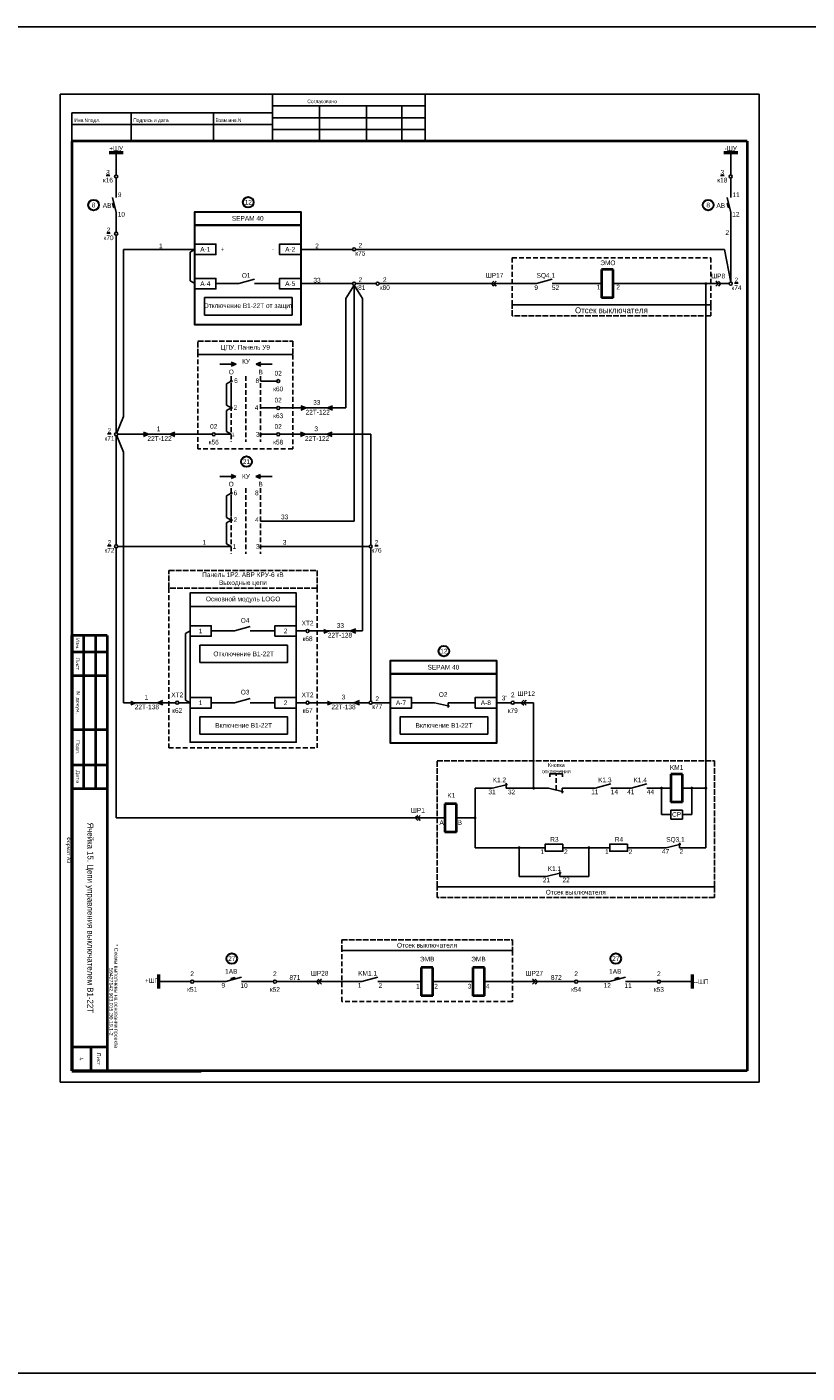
# Model space of a CAD drawing. Header units: millimetres. Extents: x 7700 to 12777, y -2533 to 2568.
# Tile 40 of 74: x 9127 to 9458, y 529 to 1101. Entities that reach past the tile are written whole.
import ezdxf
from ezdxf.enums import TextEntityAlignment as Align

# ---------------------------------------------------------------- set-up
doc = ezdxf.new("R2010")
doc.units = ezdxf.units.MM
doc.linetypes.add('ACAD_ISO02W100', pattern=[15, 12, -3])
doc.linetypes.add('JIS_02_2.0', pattern=[3, 2, -1])
doc.layers.add('основная 0.5', color=7, linetype='Continuous', lineweight=50)
doc.styles.add('SIMPLEX', font='txt', dxfattribs={"height": 5})

msp = doc.modelspace()

# ---------------------------------------------------------------- hatches: boundary and pattern name
h = msp.add_hatch(color=256)
h.dxf.hatch_style = 1
h.paths.add_polyline_path([(9213.47, 956.8), (9215.48, 957.66), (9213.47, 958.51)])
h = msp.add_hatch(color=256)
h.dxf.hatch_style = 1
h.paths.add_polyline_path([(9225.97, 956.8), (9223.97, 957.66), (9225.97, 958.51)])
h = msp.add_hatch(color=256)
h.dxf.hatch_style = 1
h.paths.add_polyline_path([(9243.08, 938.13), (9245.3, 939.07), (9243.08, 940.02)])
h = msp.add_hatch(color=256)
h.dxf.hatch_style = 1
h.paths.add_polyline_path([(9256.51, 940.02), (9254.29, 939.07), (9256.51, 938.13)])
h = msp.add_hatch(color=256)
h.dxf.hatch_style = 1
h.paths.add_polyline_path([(9176.09, 926.93), (9178.31, 927.87), (9176.09, 928.82)])
h = msp.add_hatch(color=256)
h.dxf.hatch_style = 1
h.paths.add_polyline_path([(9189.52, 928.82), (9187.3, 927.87), (9189.52, 926.93)])
h = msp.add_hatch(color=256)
h.dxf.hatch_style = 1
h.paths.add_polyline_path([(9242.84, 926.93), (9245.06, 927.87), (9242.84, 928.82)])
h = msp.add_hatch(color=256)
h.dxf.hatch_style = 1
h.paths.add_polyline_path([(9256.27, 928.82), (9254.05, 927.87), (9256.27, 926.93)])
h = msp.add_hatch(color=256)
h.dxf.hatch_style = 1
h.paths.add_polyline_path([(9213.45, 909.15), (9215.45, 910), (9213.45, 910.86)])
h = msp.add_hatch(color=256)
h.dxf.hatch_style = 1
h.paths.add_polyline_path([(9225.94, 909.15), (9223.94, 910), (9225.94, 910.86)])
h = msp.add_hatch(color=256)
h.dxf.hatch_style = 1
h.paths.add_polyline_path([(9252.77, 843.33), (9254.99, 844.28), (9252.77, 845.23)])
h = msp.add_hatch(color=256)
h.dxf.hatch_style = 1
h.paths.add_polyline_path([(9266.38, 845.23), (9264.16, 844.28), (9266.38, 843.33)])
h = msp.add_hatch(color=256)
h.dxf.hatch_style = 1
h.paths.add_polyline_path([(9170.72, 812.84), (9172.94, 813.78), (9170.72, 814.73)])
h = msp.add_hatch(color=256)
h.dxf.hatch_style = 1
h.paths.add_polyline_path([(9184.33, 814.73), (9182.11, 813.78), (9184.33, 812.84)])
h = msp.add_hatch(color=256)
h.dxf.hatch_style = 1
h.paths.add_polyline_path([(9254.29, 812.84), (9256.51, 813.78), (9254.29, 814.73)])
h = msp.add_hatch(color=256)
h.dxf.hatch_style = 1
h.paths.add_polyline_path([(9267.91, 814.73), (9265.69, 813.78), (9267.91, 812.84)])

# ---------------------------------------------------------------- linework, layer by layer
for p, q in [((9140.68, 1072.46), (9437.73, 1072.46)), ((9140.68, 1072.46), (9437.73, 1072.46)), ((9140.68, 1072.46), (9140.68, 652.45)), ((9230.91, 1072.46), (9230.91, 1052.46)), ((9295.91, 1052.46), (9295.91, 1072.46)), ((9437.73, 1072.46), (9437.73, 652.45)), ((9145.73, 1064.46), (9145.73, 1052.46)), ((9145.73, 1064.46), (9230.91, 1064.46)), ((9170.91, 1064.46), (9170.91, 1052.46)), ((9205.91, 1064.46), (9205.91, 1052.46)), ((9230.91, 1067.46), (9295.91, 1067.46)), ((9250.91, 1067.46), (9250.91, 1052.46)), ((9270.91, 1067.46), (9270.91, 1052.46)), ((9285.91, 1067.46), (9285.91, 1052.46)), ((9145.73, 1059.59), (9230.91, 1059.59)), ((9230.91, 1062.46), (9295.91, 1062.46)), ((9230.91, 1057.46), (9295.91, 1057.46)), ((9162.96, 1026.01), (9163.58, 1026.17)), ((9163.38, 1024.31), (9163.98, 1024.47)), ((9424.11, 1026.01), (9424.73, 1026.17)), ((9424.53, 1024.31), (9425.14, 1024.47)), ((9164.54, 1022.14), (9164.54, 1013.82)), ((9425.69, 1022.14), (9425.69, 992.58)), ((9164.53, 928.54), (9164.54, 1012.5)), ((9197.92, 1006.5), (9167.63, 1006.5)), ((9167.63, 935.45), (9167.63, 1006.5)), ((9197.92, 1006.5), (9195.95, 1005.36)), ((9195.95, 993.06), (9195.95, 1005.36)), ((9243, 1006.5), (9265.02, 1006.5)), ((9266.27, 1006.5), (9423.07, 1006.5)), ((9425.69, 992.58), (9423.07, 1006.5)), ((9197.92, 991.91), (9195.95, 993.06)), ((9216.66, 991.91), (9206.92, 991.91)), ((9223.32, 993.77), (9216.66, 991.91)), ((9234, 991.91), (9223.32, 991.91)), ((9265.02, 991.91), (9243, 991.91)), ((9265.65, 991.28), (9262.12, 985.61)), ((9265.65, 991.28), (9265.65, 891.01)), ((9265.65, 991.28), (9269.18, 985.61)), ((9266.27, 991.91), (9275.02, 991.91)), ((9276.28, 991.91), (9324.01, 991.91)), ((9324.01, 991.91), (9343.09, 991.91)), ((9349.76, 993.77), (9343.09, 991.91)), ((9349.76, 991.91), (9370.72, 991.91)), ((9375.72, 991.91), (9421.45, 991.91)), ((9415.07, 752.17), (9415.07, 991.91)), ((9421.45, 991.91), (9425.03, 991.91)), ((9262.12, 985.61), (9262.12, 939.07)), ((9269.18, 985.61), (9269.18, 844.28)), ((9215.48, 957.66), (9208.56, 957.66)), ((9213.47, 958.51), (9215.48, 957.66)), ((9215.48, 957.66), (9213.47, 956.8)), ((9225.97, 958.51), (9223.97, 957.66)), ((9223.97, 957.66), (9225.97, 956.8)), ((9223.97, 957.66), (9230.89, 957.66)), ((9213.44, 950.48), (9211.47, 949.34)), ((9232.77, 950.49), (9225.94, 950.49)), ((9211.47, 940.22), (9211.47, 949.34)), ((9213.44, 939.07), (9211.47, 940.22)), ((9213.44, 939.07), (9211.47, 937.93)), ((9225.94, 939.07), (9232.77, 939.07)), ((9234.02, 939.07), (9239.56, 939.07)), ((9234.02, 939.07), (9262.12, 939.07)), ((9243.08, 940.02), (9245.3, 939.07)), ((9245.3, 939.07), (9243.08, 938.13)), ((9254.29, 939.07), (9256.51, 940.02)), ((9256.51, 938.13), (9254.29, 939.07)), ((9164.8, 928.48), (9167.63, 935.45)), ((9211.49, 929.01), (9211.47, 937.93)), ((9164.52, 880.88), (9164.53, 927.21)), ((9164.8, 927.25), (9167.63, 920.28)), ((9200.48, 927.87), (9165.2, 927.87)), ((9176.09, 928.82), (9178.31, 927.87)), ((9178.31, 927.87), (9176.09, 926.93)), ((9205.37, 927.87), (9185.89, 927.87)), ((9187.3, 927.87), (9189.52, 928.82)), ((9189.52, 926.93), (9187.3, 927.87)), ((9213.46, 927.87), (9206.62, 927.87)), ((9213.46, 927.87), (9211.49, 929.01)), ((9225.94, 927.87), (9232.77, 927.87)), ((9234.02, 927.87), (9239.56, 927.87)), ((9234.02, 927.87), (9272.71, 927.87)), ((9242.84, 928.82), (9245.06, 927.87)), ((9245.06, 927.87), (9242.84, 926.93)), ((9254.05, 927.87), (9256.27, 928.82)), ((9256.27, 926.93), (9254.05, 927.87)), ((9272.71, 880.85), (9272.71, 927.87)), ((9167.63, 920.28), (9167.63, 813.78)), ((9215.45, 910), (9208.53, 910)), ((9213.45, 910.86), (9215.45, 910)), ((9215.45, 910), (9213.45, 909.15)), ((9225.94, 910.86), (9223.94, 910)), ((9223.94, 910), (9225.94, 909.15)), ((9223.94, 910), (9230.86, 910)), ((9213.44, 902.83), (9213.44, 904.99)), ((9213.44, 902.83), (9211.47, 901.69)), ((9211.47, 892.57), (9211.47, 901.69)), ((9213.44, 891.42), (9211.47, 892.57)), ((9213.44, 891.42), (9211.47, 890.28)), ((9211.49, 881.36), (9211.47, 890.28)), ((9225.94, 891.01), (9265.65, 891.01)), ((9213.46, 880.22), (9211.49, 881.36)), ((9164.56, 764.82), (9164.52, 879.55)), ((9213.46, 880.22), (9165.18, 880.22)), ((9225.94, 880.21), (9272.08, 880.22)), ((9272.71, 814.45), (9272.71, 879.59)), ((9195.95, 844.28), (9193.98, 843.14)), ((9193.98, 814.93), (9193.98, 843.14)), ((9204.95, 844.28), (9214.87, 844.28)), ((9221.55, 846.14), (9214.88, 844.28)), ((9221.55, 844.28), (9232.03, 844.28)), ((9245.2, 844.28), (9241.03, 844.28)), ((9246.53, 844.28), (9269.18, 844.28)), ((9254.99, 844.28), (9252.77, 843.33)), ((9264.16, 844.28), (9266.38, 845.23)), ((9266.38, 843.33), (9264.16, 844.28)), ((9189.82, 813.78), (9167.63, 813.78)), ((9172.94, 813.78), (9170.72, 812.84)), ((9182.11, 813.78), (9184.33, 814.73)), ((9184.33, 812.84), (9182.11, 813.78)), ((9191.15, 813.78), (9195.95, 813.78)), ((9195.95, 813.78), (9193.98, 814.93)), ((9204.95, 813.78), (9214.87, 813.78)), ((9221.55, 815.65), (9214.88, 813.78)), ((9221.55, 813.78), (9232.03, 813.78)), ((9245.2, 813.78), (9241.03, 813.78)), ((9272.04, 813.78), (9246.53, 813.78)), ((9256.51, 813.78), (9254.29, 812.84)), ((9265.69, 813.78), (9267.91, 814.73)), ((9267.91, 812.84), (9265.69, 813.78)), ((9281.06, 813.78), (9273.37, 813.78)), ((9299.79, 813.78), (9290.06, 813.78)), ((9299.79, 813.78), (9306.14, 812.26)), ((9317.13, 813.78), (9305.58, 813.78)), ((9305.58, 813.78), (9305.58, 811.69)), ((9326.13, 813.78), (9332.4, 813.78)), ((9331, 813.78), (9332.4, 813.78)), ((9333.73, 813.78), (9341.91, 813.78)), ((9341.91, 777.47), (9341.91, 813.78)), ((9351.46, 783.62), (9348.76, 783.62)), ((9348.76, 783.62), (9348.76, 782.25)), ((9351.46, 783.62), (9354.16, 783.62)), ((9354.16, 783.62), (9354.16, 782.25)), ((9374.8, 779.33), (9368.13, 777.47)), ((9390.08, 779.33), (9383.41, 777.47)), ((9324.44, 777.47), (9317.02, 777.47)), ((9317.02, 777.47), (9317.02, 752.17)), ((9348.29, 777.47), (9330.23, 777.47)), ((9348.29, 777.47), (9354.64, 775.95)), ((9368.13, 777.47), (9354.08, 777.47)), ((9354.08, 777.47), (9354.08, 775.37)), ((9374.8, 777.47), (9383.41, 777.47)), ((9390.08, 777.47), (9390.08, 777.47)), ((9390.08, 777.47), (9400.19, 777.47)), ((9396.26, 777.47), (9396.26, 766.27)), ((9405.19, 777.47), (9415.07, 777.47)), ((9409.13, 777.47), (9409.13, 766.27)), ((9304.2, 764.82), (9164.56, 764.82)), ((9164.56, 764.82), (9304.2, 764.82)), ((9400.26, 766.27), (9396.26, 766.27)), ((9405.13, 766.27), (9409.13, 766.27)), ((9353.08, 739.99), (9353.08, 742.08)), ((9182.47, 695.25), (9196.17, 695.25)), ((9197.5, 695.25), (9211.08, 695.25)), ((9217.75, 697.11), (9211.08, 695.25)), ((9215.02, 697.02), (9213.37, 696.55)), ((9213.37, 696.55), (9213.52, 695.93)), ((9215.17, 696.39), (9215.02, 697.02)), ((9231.32, 695.25), (9217.75, 695.25)), ((9245.65, 695.25), (9232.65, 695.25)), ((9245.65, 695.25), (9269, 695.25)), ((9275.67, 697.11), (9269, 695.25)), ((9275.67, 695.25), (9294.1, 695.25)), ((9299.1, 695.25), (9316.06, 695.25)), ((9321.06, 695.25), (9359.33, 695.25)), ((9360.66, 695.25), (9374.24, 695.25)), ((9380.9, 697.11), (9374.24, 695.25)), ((9378.18, 697.02), (9376.53, 696.55)), ((9376.53, 696.55), (9376.68, 695.93)), ((9378.33, 696.39), (9378.18, 697.02)), ((9380.9, 695.25), (9394.48, 695.25)), ((9395.78, 695.25), (9409.49, 695.25)), ((9140.68, 652.45), (9437.73, 652.45)), ((9140.68, 652.45), (9437.73, 652.45))]:
    msp.add_line(p, q)
at = {"lineweight": 40}
for p, q in [((9145.73, 1052.46), (9145.73, 657.37)), ((9432.73, 1052.46), (9432.73, 657.37)), ((9375.72, 997.91), (9370.72, 997.91)), ((9370.72, 997.91), (9370.72, 985.91)), ((9375.72, 985.91), (9375.72, 997.91)), ((9375.72, 985.91), (9370.72, 985.91)), ((9150.72, 842.37), (9150.72, 777.37)), ((9155.72, 842.37), (9155.72, 777.37)), ((9160.72, 842.37), (9160.72, 777.37)), ((9405.19, 783.47), (9400.19, 783.47)), ((9400.19, 783.47), (9400.19, 771.47)), ((9405.19, 771.47), (9405.19, 783.47)), ((9309.2, 770.82), (9304.2, 770.82)), ((9304.2, 770.82), (9304.2, 758.82)), ((9309.2, 758.82), (9309.2, 770.82)), ((9405.19, 771.47), (9400.19, 771.47)), ((9309.2, 758.82), (9304.2, 758.82)), ((9299.1, 701.25), (9294.1, 701.25)), ((9294.1, 701.25), (9294.1, 689.25)), ((9299.1, 689.25), (9299.1, 701.25)), ((9321.06, 701.25), (9316.06, 701.25)), ((9316.06, 701.25), (9316.06, 689.25)), ((9321.06, 689.25), (9321.06, 701.25)), ((9299.1, 689.25), (9294.1, 689.25)), ((9321.06, 689.25), (9316.06, 689.25)), ((9160.73, 667.37), (9145.73, 667.37)), ((9153.73, 667.37), (9153.73, 657.37)), ((9432.73, 657.37), (9145.73, 657.37))]:
    msp.add_line(p, q, dxfattribs=at)
at = {"linetype": 'Continuous', "lineweight": 40}
msp.add_line((9432.73, 1052.46), (9145.73, 1052.46), dxfattribs=at)
at = {"color": 1, "lineweight": 50}
for p, q in [((9167.54, 1047.56), (9161.54, 1047.56)), ((9182.47, 698.25), (9182.47, 692.25))]:
    msp.add_line(p, q, dxfattribs=at)
at = {"color": 7}
for p, q in [((9164.54, 1038.14), (9164.54, 1047.56)), ((9425.69, 1038.14), (9425.69, 1047.56)), ((9164.54, 1028.49), (9164.54, 1036.81)), ((9425.69, 1028.49), (9425.69, 1036.81)), ((9163.38, 1024.31), (9162.96, 1026.01)), ((9164.54, 1022.14), (9163.02, 1028.49)), ((9424.53, 1024.31), (9424.11, 1026.01)), ((9425.69, 1022.14), (9424.17, 1028.49)), ((9324.44, 777.47), (9330.78, 778.99)), ((9330.23, 777.47), (9330.23, 779.56)), ((9317.02, 764.82), (9309.2, 764.82)), ((9317.02, 752.17), (9341.86, 752.17)), ((9335.81, 752.17), (9335.81, 739.99)), ((9341.86, 752.17), (9346.85, 752.17)), ((9354.39, 752.17), (9359.38, 752.17)), ((9365.44, 752.17), (9359.38, 752.17)), ((9365.44, 739.99), (9365.44, 752.17)), ((9365.44, 752.17), (9374.28, 752.17)), ((9381.82, 752.17), (9398.18, 752.17)), ((9398.18, 752.17), (9404.53, 753.69)), ((9403.97, 752.17), (9403.97, 754.26)), ((9403.97, 752.17), (9415.07, 752.17)), ((9335.81, 739.99), (9347.29, 739.99)), ((9347.29, 739.99), (9353.64, 741.51)), ((9353.08, 739.99), (9359.38, 739.99)), ((9365.44, 739.99), (9359.38, 739.99))]:
    msp.add_line(p, q, dxfattribs=at)
at = {"linetype": 'Continuous'}
for p, q in [((9246.74, 1052.46), (9226.74, 1052.46)), ((9286.74, 1052.46), (9266.74, 1052.46))]:
    msp.add_line(p, q, dxfattribs=at)
at = {"color": 5, "lineweight": 50}
for p, q in [((9428.69, 1047.56), (9422.69, 1047.56)), ((9409.49, 692.25), (9409.49, 698.25))]:
    msp.add_line(p, q, dxfattribs=at)
at = {"linetype": 'JIS_02_2.0'}
for p, q in [((9213.44, 952.65), (9213.44, 939.08)), ((9219.69, 952.65), (9219.69, 924.69)), ((9225.94, 952.65), (9225.94, 924.69)), ((9213.44, 948.85), (9213.44, 924.69)), ((9213.44, 904.99), (9213.44, 896.19)), ((9213.44, 904.99), (9213.44, 891.42)), ((9219.69, 904.99), (9219.69, 877.03)), ((9225.94, 904.99), (9225.94, 877.03)), ((9213.44, 901.19), (9213.44, 877.03)), ((9351.46, 776.71), (9351.46, 783.62))]:
    msp.add_line(p, q, dxfattribs=at)
at = {"color": 2}
msp.add_lwpolyline([(7701.96, 1101.04), (12739.64, 1101.04), (12739.64, 528.85), (7701.96, 528.85)], close=True, dxfattribs=at)
at = {"lineweight": 30}
for points in [[(9197.93, 1022.48), (9197.93, 1022.48), (9243, 1022.48), (9243, 1016.79), (9197.93, 1016.79), (9197.93, 1022.48)], [(9281.06, 831.71), (9281.06, 831.71), (9326.13, 831.71), (9326.13, 826.02), (9281.06, 826.02), (9281.06, 831.71)]]:
    msp.add_lwpolyline(points, dxfattribs=at)
for points in [[(9197.93, 1016.79), (9243, 1016.79), (9243, 974.44), (9197.93, 974.44)], [(9281.06, 826.02), (9326.13, 826.02), (9326.13, 796.66), (9281.06, 796.66)]]:
    msp.add_lwpolyline(points, close=True, dxfattribs=at)
for points in [[(9197.92, 1004.25), (9206.92, 1004.25), (9206.92, 1008.75), (9197.92, 1008.75)], [(9243, 1004.25), (9234, 1004.25), (9234, 1008.75), (9243, 1008.75)], [(9197.92, 989.66), (9206.92, 989.66), (9206.92, 994.16), (9197.92, 994.16)], [(9243, 989.66), (9234, 989.66), (9234, 994.16), (9243, 994.16)], [(9202.08, 978.56), (9239.3, 978.56), (9239.3, 985.98), (9202.08, 985.98)], [(9195.95, 842.03), (9204.95, 842.03), (9204.95, 846.53), (9195.95, 846.53)], [(9232.03, 842.03), (9241.03, 842.03), (9241.03, 846.53), (9232.03, 846.53)], [(9200.11, 830.82), (9237.33, 830.82), (9237.33, 838.23), (9200.11, 838.23)], [(9195.95, 811.53), (9204.95, 811.53), (9204.95, 816.03), (9195.95, 816.03)], [(9232.03, 811.53), (9241.03, 811.53), (9241.03, 816.03), (9232.03, 816.03)], [(9281.06, 811.53), (9290.06, 811.53), (9290.06, 816.03), (9281.06, 816.03)], [(9326.13, 811.53), (9317.13, 811.53), (9317.13, 816.03), (9326.13, 816.03)], [(9200.11, 800.43), (9237.33, 800.43), (9237.33, 807.85), (9200.11, 807.85)], [(9285.22, 800.43), (9322.44, 800.43), (9322.44, 807.85), (9285.22, 807.85)], [(9405.13, 768.18), (9400.26, 768.18), (9400.26, 764.36), (9405.13, 764.36)]]:
    msp.add_lwpolyline(points, close=True)
at = {"color": 32, "linetype": 'JIS_02_2.0', "true_color": 0xcd6928}
for points in [[(9332.77, 1002.92), (9417.17, 1002.92), (9417.17, 982.88), (9332.77, 982.88)], [(9199.24, 961.74), (9239.56, 961.74), (9239.56, 921.69), (9199.24, 921.69)], [(9249.89, 862.44), (9186.92, 862.44), (9186.92, 794.61), (9249.89, 794.61)], [(9260.41, 708.4), (9332.89, 708.4), (9332.89, 686.84), (9260.41, 686.84)]]:
    msp.add_lwpolyline(points, close=True, dxfattribs=at)
for points in [[(9325.05, 992.95), (9324.01, 991.91), (9325.05, 990.88)], [(9326.08, 992.95), (9325.05, 991.91), (9326.08, 990.88)], [(9419.39, 992.95), (9420.42, 991.91), (9419.39, 990.88)], [(9420.42, 992.95), (9421.45, 991.91), (9420.42, 990.88)], [(9337.73, 814.82), (9336.7, 813.78), (9337.73, 812.75)], [(9338.76, 814.82), (9337.73, 813.78), (9338.76, 812.75)], [(9292.68, 765.85), (9291.65, 764.82), (9292.68, 763.78)], [(9293.72, 765.85), (9292.68, 764.82), (9293.72, 763.78)], [(9250.72, 696.28), (9249.69, 695.25), (9250.72, 694.21)], [(9251.75, 696.28), (9250.72, 695.25), (9251.75, 694.21)], [(9341.5, 696.28), (9342.53, 695.25), (9341.5, 694.21)], [(9342.53, 696.28), (9343.56, 695.25), (9342.53, 694.21)]]:
    msp.add_lwpolyline(points)
at = {"const_width": 0.5}
for points in [[(9414.7, 991.91, 1), (9415.45, 991.91, 1)], [(9213.07, 950.49, -1), (9213.82, 950.49, -1)], [(9213.07, 939.08, -1), (9213.82, 939.08, -1)], [(9225.57, 927.87, 1), (9226.32, 927.87, 1)], [(9213.07, 902.83, -1), (9213.82, 902.83, -1)], [(9213.07, 891.42, -1), (9213.82, 891.42, -1)], [(9225.57, 880.21, 1), (9226.32, 880.21, 1)], [(9341.53, 777.47, 1), (9342.28, 777.47, 1)], [(9395.88, 777.47, 1), (9396.63, 777.47, 1)], [(9408.75, 777.47, 1), (9409.5, 777.47, 1)], [(9414.7, 777.47, 1), (9415.45, 777.47, 1)], [(9316.64, 764.82, 1), (9317.39, 764.82, 1)], [(9335.43, 752.17, 1), (9336.18, 752.17, 1)], [(9365.06, 752.17, 1), (9365.81, 752.17, 1)]]:
    msp.add_lwpolyline(points, format="xyb", close=True, dxfattribs=at)
at = {"color": 32, "linetype": 'ACAD_ISO02W100', "ltscale": 0.2, "true_color": 0xcd6928}
for points in [[(9332.77, 982.88), (9332.77, 982.88), (9417.17, 982.88), (9417.17, 978.28), (9332.77, 978.28), (9332.77, 982.88)], [(9199.24, 967.42), (9199.24, 967.42), (9239.56, 967.42), (9239.56, 961.74), (9199.24, 961.74), (9199.24, 967.42)], [(9186.92, 869.99), (9186.92, 869.99), (9249.89, 869.99), (9249.89, 862.44), (9186.92, 862.44), (9186.92, 869.99)], [(9300.93, 735.53), (9300.93, 735.53), (9418.76, 735.53), (9418.76, 730.93), (9300.93, 730.93), (9300.93, 735.53)], [(9260.41, 712.99), (9260.41, 712.99), (9332.89, 712.99), (9332.89, 708.4), (9260.41, 708.4), (9260.41, 712.99)]]:
    msp.add_lwpolyline(points, dxfattribs=at)
at = {"ltscale": 0.2}
for points in [[(9195.95, 860.44), (9195.95, 860.44), (9241.03, 860.44), (9241.03, 854.75), (9195.95, 854.75), (9195.95, 860.44)], [(9195.95, 854.75), (9195.95, 854.75), (9241.03, 854.75), (9241.03, 796.97), (9195.95, 796.97), (9195.95, 854.75)]]:
    msp.add_lwpolyline(points, dxfattribs=at)
at = {"color": 32, "linetype": 'ACAD_ISO02W100', "ltscale": 0.2, "true_color": 0xcd6928}
msp.add_lwpolyline([(9300.93, 789.02), (9418.76, 789.02), (9418.76, 735.53), (9300.93, 735.53)], close=True, dxfattribs=at)
at = {"color": 7}
for points in [[(9354.39, 753.67), (9346.85, 753.67), (9346.85, 750.67), (9354.39, 750.67)], [(9381.82, 753.67), (9374.28, 753.67), (9374.28, 750.67), (9381.82, 750.67)]]:
    msp.add_lwpolyline(points, close=True, dxfattribs=at)
for centre, radius in [((9164.54, 1037.47), 0.663), ((9425.69, 1037.47), 0.663), ((9164.54, 1013.16), 0.663), ((9265.65, 1006.5), 0.629), ((9265.65, 991.91), 0.629), ((9275.65, 991.91), 0.629), ((9425.69, 991.91), 0.663), ((9233.39, 950.49), 0.629), ((9233.39, 939.07), 0.629), ((9164.53, 927.87), 0.663), ((9206, 927.87), 0.629), ((9233.39, 927.87), 0.629), ((9164.52, 880.22), 0.663), ((9272.71, 880.22), 0.629), ((9245.87, 844.28), 0.663), ((9190.48, 813.78), 0.663), ((9245.87, 813.78), 0.663), ((9272.71, 813.78), 0.663), ((9333.06, 813.78), 0.663), ((9196.83, 695.25), 0.663), ((9231.99, 695.25), 0.663), ((9359.99, 695.25), 0.663), ((9395.15, 695.25), 0.663)]:
    msp.add_circle(centre, radius)
at = {"lineweight": 30}
for centre in [(9154.96, 1025.32), (9220.67, 1026.5), (9416.11, 1025.32), (9219.91, 916.27), (9303.8, 835.73), (9213.67, 705.02), (9376.83, 705.02)]:
    msp.add_circle(centre, 2.25, dxfattribs=at)
at = {"layer": 'основная 0.5', "color": 0}
for p, q in [((9145.73, 842.37), (9145.73, 657.37)), ((9145.73, 657.37), (9200.73, 657.37))]:
    msp.add_line(p, q, dxfattribs=at)
at = {"layer": 'основная 0.5', "lineweight": 40}
for p, q in [((9160.72, 842.37), (9145.73, 842.37)), ((9145.73, 835.37), (9160.72, 835.37)), ((9145.73, 825.37), (9160.72, 825.37)), ((9145.73, 802.37), (9160.72, 802.37)), ((9145.73, 787.37), (9160.72, 787.37)), ((9145.73, 777.37), (9160.73, 777.37)), ((9160.73, 777.37), (9160.73, 657.37))]:
    msp.add_line(p, q, dxfattribs=at)

# ---------------------------------------------------------------- texts
at = {"linetype": 'Continuous', "style": 'SIMPLEX'}
for s, p in [('Согласовано', (9245.79, 1068.63)), ('Инв.Nподл.', (9146.79, 1060.63)), ('Подпись и дата', (9171.79, 1060.63)), ('Взам.инв.N', (9206.79, 1060.63))]:
    msp.add_text(s, height=1.5, dxfattribs=at).set_placement(p)
at = {"style": 'SIMPLEX'}
for s, p in [('9', (9165.27, 1028.72)), ('11', (9426.43, 1028.72)), ('10', (9165.19, 1020.4)), ('12', (9426.34, 1020.4)), ('О1', (9217.93, 994.42)), ('SQ4.1', (9343.18, 994.42)), ('9', (9342.27, 989.26)), ('52', (9349.7, 989.25)), ('1', (9368.74, 989.46)), ('2', (9377.06, 989.46)), ('О2', (9301.63, 816.29)), ('K1.2', (9324.52, 779.98)), ('K1.3', (9369.37, 779.98)), ('K1.4', (9384.38, 779.98)), ('31', (9322.7, 774.87)), ('32', (9331.04, 774.86)), ('11', (9366.4, 774.9)), ('14', (9374.73, 774.89)), ('41', (9381.68, 774.9)), ('44', (9390.01, 774.89)), ('SQ3.1', (9398.27, 754.68)), ('47', (9396.45, 749.56)), ('2', (9403.95, 749.56)), ('K1.1', (9347.93, 742.27)), ('21', (9345.86, 737.46)), ('22', (9354.2, 737.45))]:
    msp.add_text(s, height=2, dxfattribs=at).set_placement(p)
at = {"color": 4, "style": 'SIMPLEX'}
for s, p in [('22Т-122', (9250.18, 936.29)), ('22Т-122', (9182.98, 925.09)), ('22Т-122', (9249.93, 925.09)), ('22Т-128', (9259.64, 841.5)), ('22Т-138', (9177.59, 811)), ('22Т-138', (9261.16, 811))]:
    msp.add_text(s, height=2, dxfattribs=at).set_placement(p, align=Align.CENTER)
at = {"style": 'SIMPLEX'}
for s, insert, char_height, width, attachment_point in [('+ШУ', (9164.54, 1049.34), 2, 45.0729, 5), ('-ШУ', (9425.69, 1049.34), 2, 45.0729, 5), ('{\\L3\\P\\pt8;}к16', (9161.04, 1037.57), 2, 7.8812, 5), ('{\\L3\\P\\pt8;}к18', (9422.13, 1037.57), 2, 9.093, 5), ('8', (9154.96, 1025.32), 2, 4.3874, 5), ('12', (9220.67, 1026.5), 2, 4.3874, 5), ('8', (9416.11, 1025.32), 2, 4.3874, 5), ('АВ', (9421.46, 1025.13), 2, 45.0729, 5), ('SEPAM 40', (9220.46, 1019.64), 2, 45.0729, 5), ('{\\L2\\P\\pt8;}к70', (9161.29, 1013.06), 2, 10.5682, 5), ('2', (9424.22, 1013.62), 2, 5.9947, 5), ('1', (9183.5, 1007.96), 2, 5.9947, 5), ('A-1', (9202.42, 1006.5), 2, 45.0729, 5), ('+', (9209.73, 1006.5), 2, 45.0729, 5), ('A-2', (9238.5, 1006.5), 2, 45.0729, 5), ('2', (9249.88, 1007.96), 2, 45.0729, 5), ('2\\Pк75', (9268.3, 1006.5), 2, 45.0729, 5), ('-', (9231.19, 1006.5), 2, 45.0729, 5), ('ЭМО', (9373.48, 1000.76), 2, 45.0729, 5), ('ШР17', (9325.33, 995.45), 2, 45.0729, 5), ('ШР8', (9420.35, 995.15), 2, 45.0729, 5), ('A-4', (9202.42, 991.91), 2, 45.0729, 5), ('A-5', (9238.5, 991.91), 2, 45.0729, 5), ('33', (9249.88, 993.38), 2, 45.0729, 5), ('2\\Pк81', (9268.3, 991.91), 2, 45.0729, 5), ('2\\Pк80', (9278.68, 991.91), 2, 45.0729, 5), ('\\pt8;{\\L2\\P}к74', (9428.12, 991.82), 2, 45.0729, 5), ('Отсек выключателя ', (9374.97, 980.58), 2.5, 84.4079, 5), ('ЦПУ. Панель У9', (9219.4, 964.58), 2, 40.317, 5), ('О', (9213.47, 954.36), 2, 45.0729, 5), ('КУ', (9219.73, 958.88), 2, 45.0729, 5), ('В', (9225.96, 954.35), 2, 45.0729, 5), ('6', (9215.44, 950.63), 2, 45.0729, 5), ('8', (9224.53, 950.62), 2, 45.0729, 5), ('02\\P\\Pк60', (9233.39, 950.49), 2, 45.0729, 5), ('2', (9215.21, 939.22), 2, 45.0729, 5), ('4', (9224.18, 939.22), 2, 45.0729, 5), ('02\\P\\Pк63', (9233.39, 939.07), 2, 45.0729, 5), ('{\\L2\\P\\pt8;}к71', (9161.69, 927.78), 2, 45.0729, 5), ('02\\P\\Pк56', (9206, 927.87), 2, 45.0729, 5), ('1', (9214.8, 927.82), 1.5, 1.0281, 6), ('3', (9224.69, 927.87), 2, 45.0729, 5), ('02\\P\\Pк58', (9233.39, 927.87), 2, 45.0729, 5), ('21', (9219.91, 916.27), 2, 4.3874, 5), ('КУ', (9219.7, 910), 2, 45.0729, 5), ('О', (9213.44, 906.7), 2, 45.0729, 5), ('6', (9215.21, 902.97), 2, 45.0729, 5), ('8', (9224.31, 902.96), 2, 45.0729, 5), ('В', (9225.93, 906.7), 2, 45.0729, 5), ('2', (9215.21, 891.57), 2, 45.0729, 5), ('4', (9224.31, 891.56), 2, 45.0729, 5), ('33', (9236.14, 892.75), 2, 9.0205, 5), ('{\\L2\\P\\pt8;}к72', (9161.69, 880.22), 2, 45.0729, 5), ('1', (9201.98, 881.95), 2, 8.6678, 5), ('1', (9214.81, 880.16), 2, 45.0729, 5), ('3', (9224.69, 880.21), 2, 45.0729, 5), ('3', (9236.14, 881.95), 2, 7.9853, 5), ('{\\L2}\\Pк76', (9275.17, 880.22), 2, 45.0729, 5), ('Панель 1Р2. АВР КРУ-6 кВ\\PВыходные цепи', (9218.4, 866.22), 2, 62.9647, 5), ('Основной модуль LOGO', (9218.49, 857.59), 2, 45.0729, 5), ('О4', (9219.33, 848.78), 2, 45.0729, 5), ('ХТ2\\P\\Pк68', (9245.87, 844.28), 2, 45.0729, 5), ('1', (9200.45, 844.28), 2, 45.0729, 5), ('2', (9236.53, 844.28), 2, 45.0729, 5), ('Отключение В1-22Т', (9218.72, 834.53), 2, 45.0729, 5), ('12', (9303.8, 835.73), 2, 4.3874, 5), ('ХТ2\\P\\Pк62', (9190.48, 813.78), 2, 45.0729, 5), ('О3', (9219.33, 818.28), 2, 45.0729, 5), ('ХТ2\\P\\Pк67', (9245.87, 813.78), 2, 45.0729, 5), ('ШР12', (9338.77, 817.65), 2, 10.8707, 5), ('1', (9200.45, 813.78), 2, 45.0729, 5), ('2', (9236.53, 813.78), 2, 45.0729, 5), ('2{\\L\\P\\pt8;}к77', (9275.46, 813.78), 2, 5.9202, 5), ('A-7', (9285.56, 813.78), 2, 45.0729, 5), ('A-8', (9321.63, 813.78), 2, 45.0729, 5), ("3'", (9329.42, 815.77), 2, 4.0209, 5), ('2\\P{\\L\\P\\pt8;}к79', (9333.06, 813.78), 2, 3.9762, 5), ('Включение В1-22Т', (9218.72, 804.14), 2, 45.0729, 5), ('KM1', (9402.69, 786.25), 2, 45.0729, 5), ('K1', (9306.96, 774.37), 2, 45.0729, 5), ('ШР1', (9292.75, 768.05), 2, 45.0729, 5), ('СР', (9402.66, 766.27), 2, 45.0729, 5), ('A', (9302.83, 762.86), 2, 45.0729, 5), ('B', (9310.56, 762.86), 2, 45.0729, 5), ('R3', (9350.75, 755.7), 2, 45.0729, 5), ('R4', (9378.18, 755.7), 2, 45.0729, 5), ('1', (9345.59, 750.47), 2, 45.0729, 5), ('2', (9355.65, 750.47), 2, 45.0729, 5), ('1', (9373.02, 750.47), 2, 45.0729, 5), ('2', (9383.09, 750.47), 2, 45.0729, 5), ('27', (9213.67, 705.02), 2, 6.965, 5), ('ЭМВ', (9296.7, 704.8), 2, 45.0729, 5), ('ЭМВ', (9318.5, 704.8), 2, 45.0729, 5), ('27', (9376.83, 705.02), 2, 6.965, 5), ('2\\P\\Pк51', (9196.83, 695.25), 2, 45.0729, 5), ('1АВ', (9213.47, 699.61), 2, 45.0729, 5), ('2\\P\\Pк52', (9231.99, 695.25), 2, 45.0729, 5), ('871', (9240.49, 696.98), 2, 45.0729, 5), ('ШР28', (9251.01, 698.79), 2, 45.0729, 5), ('KM1.1', (9271.39, 698.79), 2, 45.0729, 5), ('ШР27', (9342.24, 698.79), 2, 45.0729, 5), ('872', (9351.58, 696.98), 2, 45.0729, 5), ('2\\P\\Pк54', (9359.99, 695.25), 2, 45.0729, 5), ('1АВ', (9376.63, 699.61), 2, 9, 5), ('2\\P\\Pк53', (9395.15, 695.25), 2, 45.0729, 5), ('+ШП', (9179.83, 695.64), 2, 45.0729, 5), ('9', (9210.06, 693.61), 2, 45.0729, 5), ('10', (9218.89, 693.56), 2, 45.0729, 5), ('1', (9267.98, 693.61), 2, 45.0729, 5), ('2', (9276.82, 693.56), 2, 45.0729, 5), ('1', (9292.73, 693.29), 2, 45.0729, 5), ('2', (9300.46, 693.29), 2, 45.0729, 5), ('3', (9314.69, 693.29), 2, 45.0729, 5), ('4', (9322.43, 693.29), 2, 45.0729, 5), ('12', (9373.22, 693.61), 2, 6.4196, 5), ('11', (9382.05, 693.56), 2, 9, 5), ('--ШП', (9413.12, 695.18), 2, 45.0729, 5)]:
    msp.add_mtext(s, dxfattribs=dict(at, insert=insert, char_height=char_height, width=width, attachment_point=attachment_point))
at = {"color": 7, "attachment_point": 5, "style": 'SIMPLEX'}
for s, insert, char_height, width in [('АВ', (9160.67, 1025.13), 2, 4.2399), ('{\\C256;Отключение В1-22Т от защит }', (9220.69, 982.27), 2, 37.049), ('33', (9249.8, 941.4), 2, 37.049), ('1', (9182.57, 930.2), 2, 37.049), ('3', (9249.55, 930.2), 2, 37.049), ('33', (9259.81, 846.6), 2, 37.049), ('SEPAM 40', (9303.59, 828.87), 2, 45.0729), ('1', (9177.37, 816.11), 2, 37.049), ('3', (9261.1, 816.2), 2, 37.049), ('Включение В1-22Т', (9303.83, 804.14), 2, 37.049), ('\\pt17.6;Кнопка отключения{\\H1.375x; }', (9351.57, 785.95), 1.6, 16.2453), ('Отсек выключателя ', (9359.85, 733.23), 2, 117.8352), ('Отсек выключателя ', (9296.65, 710.7), 2, 72.4866)]:
    msp.add_mtext(s, dxfattribs=dict(at, insert=insert, char_height=char_height, width=width))
at = {"lineweight": 35, "attachment_point": 5, "rotation": 270, "line_spacing_factor": 0.8, "style": 'SIMPLEX'}
for s, insert, char_height, width in [('{\\Fromans|c204;Изм.}', (9148.22, 838.87), 1.6, 7), ('{\\Fromans|c204;Лист}', (9148.22, 830.37), 1.6, 10), ('{\\Fromans|c0;N \\Fromans|c204;докум.}', (9148.22, 813.87), 1.6, 23), ('{\\Fromans|c204;Подп.}', (9148.22, 794.87), 1.6, 15), ('{\\Fromans|c204;Дата}', (9148.22, 782.37), 1.6, 10), ('Ячейка 15. Цепи управления выключателем В1-22Т', (9153.23, 722.37), 2.5, 110), ('\\pi-4.8,l6.4,t6.4;*^IСхемы выполнены на основании проекта 59427142.903.015.Э0.19.1-2', (9163.48, 689.85), 1.6, 64.5299), ('{\\Fromans|c204;Лист}', (9157.23, 662.37), 1.6, 10), ('{\\Fromans|c204;4}', (9149.73, 662.37), 1.6, 10)]:
    msp.add_mtext(s, dxfattribs=dict(at, insert=insert, char_height=char_height, width=width))
at = {"lineweight": 30, "insert": (9145.2, 756.77), "char_height": 1.6, "attachment_point": 1, "rotation": 270, "style": 'SIMPLEX'}
msp.add_mtext_dynamic_manual_height_columns('Формат А3', width=45.8537, gutter_width=12.5, heights=[0], dxfattribs=at)

doc.saveas('drawing.dxf')
